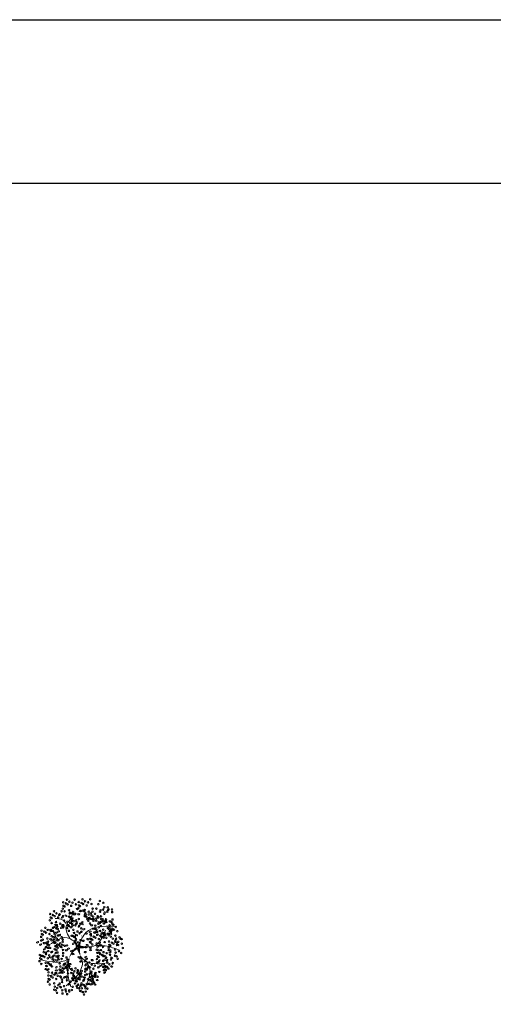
# Model space of a CAD drawing. Header units: millimetres. Extents: x 62 to 2583, y 6 to 513.
# Tile 15 of 20: x 2266 to 2289, y 465 to 513. Entities that reach past the tile are written whole.
import ezdxf

# ---------------------------------------------------------------- set-up
doc = ezdxf.new("R2010")
doc.units = ezdxf.units.MM
doc.layers.add('01 - Vegetación', color=3, linetype='Continuous', lineweight=0)
doc.layers.add('Cotas', color=3, linetype='Continuous')

# ---------------------------------------------------------------- blocks, each defined once
blk = doc.blocks.new('17')
at = {"layer": '01 - Vegetación'}
for points in [[(4495.84, 1680.23, 1.33, 0.0221, 0.199177), (4489.97, 1684.48, 0.0221, 0.0221, 1.224983)], [(4496.02, 1680.23, 1.33, 0.0221, 0.286986), (4500.47, 1683.82, 0.0221, 0.0221, -1.494927)], [(4496.02, 1679.76, 1.77, 0.0221, 0), (4491.39, 1678.53, 0.0221, 0.0221, 0)], [(4496.02, 1679.66, 1.77, 0.0221, 0), (4500.28, 1678.15, 0.0221, 0.0221, 0)], [(4496.4, 1679.85, 1.77, 0.0221, 0.074947), (4496.4, 1672.95, 0.0221, 0.0221, 0.762797)], [(4497.07, 1679.43, 0.133, 0.0221, 0.381476), (4512.91, 1682.47, 0.0221, 0.0221, -1.841687)]]:
    blk.add_lwpolyline(points, format="xyseb", dxfattribs=at)
for points in [[(4487.73, 1684.98), (4483.44, 1688.25), (4481.42, 1694.81)], [(4490, 1684.47), (4488.83, 1687.51), (4489.5, 1699.09)], [(4497.83, 1680.19), (4501.11, 1685.48), (4497.33, 1694.81)], [(4508.5, 1685.98), (4510.45, 1688), (4511.21, 1691.78)], [(4490, 1684.47), (4482.94, 1685.23), (4475.36, 1683.47)], [(4491.39, 1678.53), (4489.02, 1677.58), (4485.46, 1677.92), (4475.87, 1685.99)], [(4500.47, 1683.82), (4506.92, 1685.99), (4511.46, 1683.47), (4515.25, 1682.46)], [(4497.07, 1679.43), (4503.89, 1675.65), (4507.17, 1660.78)], [(4488.74, 1675.4), (4484.7, 1673.64), (4475.11, 1676.16)], [(4491.39, 1678.53), (4489, 1675.9), (4487.73, 1665.57)], [(4496.57, 1678.43), (4497.07, 1670.86), (4505.15, 1665.32)], [(4497.07, 1670.11), (4496.82, 1665.57), (4494.55, 1658.01)]]:
    blk.add_spline(points, degree=3, dxfattribs=at)
blk = doc.blocks.new('16')
at = {"layer": '01 - Vegetación'}
h = blk.add_hatch(color=40, dxfattribs=at)
h.set_gradient(color1=(255, 191, 0), color2=(223, 255, 127), rotation=180, centered=1, tint=1, name='INVSPHERICAL')
edge = h.paths.add_edge_path()
edge.add_ellipse((4538.847, 1678.642), major_axis=(-0.0033, 0.0777), ratio=0.578492, start_angle=0, end_angle=360, ccw=False)
edge = h.paths.add_edge_path()
edge.add_ellipse((4538.961, 1678.487), major_axis=(-0.0349, 0.0695), ratio=0.578492, start_angle=0, end_angle=360, ccw=False)
edge = h.paths.add_edge_path()
edge.add_ellipse((4538.69, 1678.926), major_axis=(-0.0594, 0.0503), ratio=0.578492, start_angle=0, end_angle=360, ccw=False)
edge = h.paths.add_edge_path()
edge.add_ellipse((4538.676, 1678.266), major_axis=(-0.0033, 0.0777), ratio=0.578492, start_angle=0, end_angle=360, ccw=False)
edge = h.paths.add_edge_path()
edge.add_ellipse((4541.23, 1679.281), major_axis=(0.0274, 0.0728), ratio=0.578492, start_angle=0, end_angle=360, ccw=False)
edge = h.paths.add_edge_path()
edge.add_ellipse((4540.829, 1679.36), major_axis=(-0.0349, 0.0695), ratio=0.578492, start_angle=0, end_angle=360, ccw=False)
edge = h.paths.add_edge_path()
edge.add_ellipse((4541.174, 1679.607), major_axis=(-0.0349, 0.0695), ratio=0.578492, start_angle=0, end_angle=360, ccw=False)
edge = h.paths.add_edge_path()
edge.add_ellipse((4541.072, 1679.421), major_axis=(0.0274, 0.0728), ratio=0.578492, start_angle=0, end_angle=360, ccw=False)
edge = h.paths.add_edge_path()
edge.add_ellipse((4540.113, 1679.632), major_axis=(-0.0349, 0.0695), ratio=0.578492, start_angle=0, end_angle=360, ccw=False)
edge = h.paths.add_edge_path()
edge.add_ellipse((4540.279, 1679.843), major_axis=(-0.0349, 0.0695), ratio=0.578492, start_angle=0, end_angle=360, ccw=False)
edge = h.paths.add_edge_path()
edge.add_ellipse((4540.165, 1679.999), major_axis=(-0.0033, 0.0777), ratio=0.578492, start_angle=0, end_angle=360, ccw=False)
edge = h.paths.add_edge_path()
edge.add_ellipse((4540.499, 1679.956), major_axis=(-0.0033, 0.0777), ratio=0.578492, start_angle=0, end_angle=360, ccw=False)
edge = h.paths.add_edge_path()
edge.add_ellipse((4540.629, 1679.513), major_axis=(-0.0594, 0.0503), ratio=0.578492, start_angle=0, end_angle=360, ccw=False)
edge = h.paths.add_edge_path()
edge.add_ellipse((4540.551, 1680.278), major_axis=(0.0274, 0.0728), ratio=0.578492, start_angle=0, end_angle=360, ccw=False)
edge = h.paths.add_edge_path()
edge.add_ellipse((4539.201, 1679.744), major_axis=(-0.0033, 0.0777), ratio=0.578492, start_angle=0, end_angle=360, ccw=False)
edge = h.paths.add_edge_path()
edge.add_ellipse((4539.14, 1679.893), major_axis=(0.0274, 0.0728), ratio=0.578492, start_angle=0, end_angle=360, ccw=False)
edge = h.paths.add_edge_path()
edge.add_ellipse((4539.208, 1680.126), major_axis=(-0.0033, 0.0777), ratio=0.578492, start_angle=0, end_angle=360, ccw=False)
edge = h.paths.add_edge_path()
edge.add_ellipse((4538.979, 1680.681), major_axis=(-0.0594, 0.0503), ratio=0.578492, start_angle=0, end_angle=360, ccw=False)
edge = h.paths.add_edge_path()
edge.add_ellipse((4538.577, 1680.728), major_axis=(-0.0033, 0.0777), ratio=0.578492, start_angle=0, end_angle=360, ccw=False)
edge = h.paths.add_edge_path()
edge.add_ellipse((4538.926, 1680.033), major_axis=(0.0274, 0.0728), ratio=0.578492, start_angle=0, end_angle=360, ccw=False)
edge = h.paths.add_edge_path()
edge.add_ellipse((4538.95, 1679.842), major_axis=(0.0274, 0.0728), ratio=0.578492, start_angle=0, end_angle=360, ccw=False)
edge = h.paths.add_edge_path()
edge.add_ellipse((4538.621, 1680.191), major_axis=(-0.0349, 0.0695), ratio=0.578492, start_angle=0, end_angle=360, ccw=False)
edge = h.paths.add_edge_path()
edge.add_ellipse((4538.328, 1680.411), major_axis=(0.0274, 0.0728), ratio=0.578492, start_angle=0, end_angle=360, ccw=False)
edge = h.paths.add_edge_path()
edge.add_ellipse((4538.283, 1680.138), major_axis=(-0.0594, 0.0503), ratio=0.578492, start_angle=0, end_angle=360, ccw=False)
edge = h.paths.add_edge_path()
edge.add_ellipse((4538.32, 1679.993), major_axis=(-0.0594, 0.0503), ratio=0.578492, start_angle=0, end_angle=360, ccw=False)
edge = h.paths.add_edge_path()
edge.add_ellipse((4538.755, 1680.687), major_axis=(-0.0033, 0.0777), ratio=0.578492, start_angle=0, end_angle=360, ccw=False)
edge = h.paths.add_edge_path()
edge.add_ellipse((4538.834, 1681.261), major_axis=(-0.0349, 0.0695), ratio=0.578492, start_angle=0, end_angle=360, ccw=False)
edge = h.paths.add_edge_path()
edge.add_ellipse((4539.054, 1681.374), major_axis=(-0.0033, 0.0777), ratio=0.578492, start_angle=0, end_angle=360, ccw=False)
edge = h.paths.add_edge_path()
edge.add_ellipse((4539.147, 1681.076), major_axis=(-0.0594, 0.0503), ratio=0.578492, start_angle=0, end_angle=360, ccw=False)
edge = h.paths.add_edge_path()
edge.add_ellipse((4539.52, 1680.541), major_axis=(-0.0033, 0.0777), ratio=0.578492, start_angle=0, end_angle=360, ccw=False)
edge = h.paths.add_edge_path()
edge.add_ellipse((4539.459, 1680.689), major_axis=(0.0274, 0.0728), ratio=0.578492, start_angle=0, end_angle=360, ccw=False)
edge = h.paths.add_edge_path()
edge.add_ellipse((4539.527, 1680.923), major_axis=(-0.0033, 0.0777), ratio=0.578492, start_angle=0, end_angle=360, ccw=False)
edge = h.paths.add_edge_path()
edge.add_ellipse((4539.265, 1681.244), major_axis=(0.0274, 0.0728), ratio=0.578492, start_angle=0, end_angle=360, ccw=False)
edge = h.paths.add_edge_path()
edge.add_ellipse((4539.188, 1677.478), major_axis=(-0.0594, 0.0503), ratio=0.578492, start_angle=0, end_angle=360, ccw=False)
edge = h.paths.add_edge_path()
edge.add_ellipse((4539.473, 1678.19), major_axis=(0.0274, 0.0728), ratio=0.578492, start_angle=0, end_angle=360, ccw=False)
edge = h.paths.add_edge_path()
edge.add_ellipse((4540.696, 1678.325), major_axis=(0.0274, 0.0728), ratio=0.578492, start_angle=0, end_angle=360, ccw=False)
edge = h.paths.add_edge_path()
edge.add_ellipse((4540.33, 1678.305), major_axis=(-0.0033, 0.0777), ratio=0.578492, start_angle=0, end_angle=360, ccw=False)
edge = h.paths.add_edge_path()
edge.add_ellipse((4540.174, 1678.307), major_axis=(-0.0033, 0.0777), ratio=0.578492, start_angle=0, end_angle=360, ccw=False)
edge = h.paths.add_edge_path()
edge.add_ellipse((4540.488, 1677.717), major_axis=(-0.0594, 0.0503), ratio=0.578492, start_angle=0, end_angle=360, ccw=False)
edge = h.paths.add_edge_path()
edge.add_ellipse((4540.676, 1677.675), major_axis=(-0.0594, 0.0503), ratio=0.578492, start_angle=0, end_angle=360, ccw=False)
edge = h.paths.add_edge_path()
edge.add_ellipse((4539.469, 1677.341), major_axis=(-0.0033, 0.0777), ratio=0.578492, start_angle=0, end_angle=360, ccw=False)
edge = h.paths.add_edge_path()
edge.add_ellipse((4539.773, 1677.406), major_axis=(-0.0594, 0.0503), ratio=0.578492, start_angle=0, end_angle=360, ccw=False)
edge = h.paths.add_edge_path()
edge.add_ellipse((4539.631, 1677.23), major_axis=(-0.0349, 0.0695), ratio=0.578492, start_angle=0, end_angle=360, ccw=False)
edge = h.paths.add_edge_path()
edge.add_ellipse((4539.445, 1677.695), major_axis=(-0.0594, 0.0503), ratio=0.578492, start_angle=0, end_angle=360, ccw=False)
edge = h.paths.add_edge_path()
edge.add_ellipse((4542.676, 1679.136), major_axis=(-0.0033, 0.0777), ratio=0.578492, start_angle=0, end_angle=360, ccw=False)
edge = h.paths.add_edge_path()
edge.add_ellipse((4542.661, 1679.428), major_axis=(-0.0033, 0.0777), ratio=0.578492, start_angle=0, end_angle=360, ccw=False)
edge = h.paths.add_edge_path()
edge.add_ellipse((4542.742, 1679.554), major_axis=(-0.0033, 0.0777), ratio=0.578492, start_angle=0, end_angle=360, ccw=False)
edge = h.paths.add_edge_path()
edge.add_ellipse((4542.776, 1679.728), major_axis=(-0.0349, 0.0695), ratio=0.578492, start_angle=0, end_angle=360, ccw=False)
edge = h.paths.add_edge_path()
edge.add_ellipse((4542.477, 1679.745), major_axis=(0.0274, 0.0728), ratio=0.578492, start_angle=0, end_angle=360, ccw=False)
edge = h.paths.add_edge_path()
edge.add_ellipse((4542.578, 1680.02), major_axis=(0.0274, 0.0728), ratio=0.578492, start_angle=0, end_angle=360, ccw=False)
edge = h.paths.add_edge_path()
edge.add_ellipse((4542.466, 1680.268), major_axis=(-0.0349, 0.0695), ratio=0.578492, start_angle=0, end_angle=360, ccw=False)
edge = h.paths.add_edge_path()
edge.add_ellipse((4542.632, 1680.479), major_axis=(-0.0349, 0.0695), ratio=0.578492, start_angle=0, end_angle=360, ccw=False)
edge = h.paths.add_edge_path()
edge.add_ellipse((4542.359, 1679.577), major_axis=(-0.0594, 0.0503), ratio=0.578492, start_angle=0, end_angle=360, ccw=False)
edge = h.paths.add_edge_path()
edge.add_ellipse((4542.171, 1679.619), major_axis=(-0.0594, 0.0503), ratio=0.578492, start_angle=0, end_angle=360, ccw=False)
edge = h.paths.add_edge_path()
edge.add_ellipse((4542.246, 1679.328), major_axis=(-0.0594, 0.0503), ratio=0.578492, start_angle=0, end_angle=360, ccw=False)
edge = h.paths.add_edge_path()
edge.add_ellipse((4542.369, 1678.498), major_axis=(0.0274, 0.0728), ratio=0.578492, start_angle=0, end_angle=360, ccw=False)
edge = h.paths.add_edge_path()
edge.add_ellipse((4542.902, 1678.749), major_axis=(-0.0349, 0.0695), ratio=0.578492, start_angle=0, end_angle=360, ccw=False)
edge = h.paths.add_edge_path()
edge.add_ellipse((4542.925, 1678.897), major_axis=(-0.0349, 0.0695), ratio=0.578492, start_angle=0, end_angle=360, ccw=False)
edge = h.paths.add_edge_path()
edge.add_ellipse((4542.628, 1678.671), major_axis=(-0.0033, 0.0777), ratio=0.578492, start_angle=0, end_angle=360, ccw=False)
edge = h.paths.add_edge_path()
edge.add_ellipse((4542.11, 1678.896), major_axis=(-0.0349, 0.0695), ratio=0.578492, start_angle=0, end_angle=360, ccw=False)
edge = h.paths.add_edge_path()
edge.add_ellipse((4542.34, 1678.18), major_axis=(-0.0349, 0.0695), ratio=0.578492, start_angle=0, end_angle=360, ccw=False)
edge = h.paths.add_edge_path()
edge.add_ellipse((4538.137, 1679.191), major_axis=(-0.0349, 0.0695), ratio=0.578492, start_angle=0, end_angle=360, ccw=False)
edge = h.paths.add_edge_path()
edge.add_ellipse((4538.099, 1678.758), major_axis=(-0.0594, 0.0503), ratio=0.578492, start_angle=0, end_angle=360, ccw=False)
edge = h.paths.add_edge_path()
edge.add_ellipse((4537.796, 1678.552), major_axis=(0.0274, 0.0728), ratio=0.578492, start_angle=0, end_angle=360, ccw=False)
edge = h.paths.add_edge_path()
edge.add_ellipse((4537.776, 1678.277), major_axis=(-0.0033, 0.0777), ratio=0.578492, start_angle=0, end_angle=360, ccw=False)
edge = h.paths.add_edge_path()
edge.add_ellipse((4539.181, 1678.6), major_axis=(-0.0033, 0.0777), ratio=0.578492, start_angle=0, end_angle=360, ccw=False)
edge = h.paths.add_edge_path()
edge.add_ellipse((4538.502, 1678.968), major_axis=(-0.0594, 0.0503), ratio=0.578492, start_angle=0, end_angle=360, ccw=False)
edge = h.paths.add_edge_path()
edge.add_ellipse((4538.615, 1679.216), major_axis=(-0.0594, 0.0503), ratio=0.578492, start_angle=0, end_angle=360, ccw=False)
edge = h.paths.add_edge_path()
edge.add_ellipse((4538.188, 1679.557), major_axis=(-0.0033, 0.0777), ratio=0.578492, start_angle=0, end_angle=360, ccw=False)
edge = h.paths.add_edge_path()
edge.add_ellipse((4538.203, 1679.265), major_axis=(-0.0033, 0.0777), ratio=0.578492, start_angle=0, end_angle=360, ccw=False)
edge = h.paths.add_edge_path()
edge.add_ellipse((4538.285, 1679.391), major_axis=(-0.0033, 0.0777), ratio=0.578492, start_angle=0, end_angle=360, ccw=False)
edge = h.paths.add_edge_path()
edge.add_ellipse((4538.856, 1679.647), major_axis=(-0.0349, 0.0695), ratio=0.578492, start_angle=0, end_angle=360, ccw=False)
edge = h.paths.add_edge_path()
edge.add_ellipse((4538.272, 1678.751), major_axis=(0.0274, 0.0728), ratio=0.578492, start_angle=0, end_angle=360, ccw=False)
edge = h.paths.add_edge_path()
edge.add_ellipse((4540.863, 1678.985), major_axis=(0.0274, 0.0728), ratio=0.578492, start_angle=0, end_angle=360, ccw=False)
edge = h.paths.add_edge_path()
edge.add_ellipse((4540.823, 1678.811), major_axis=(-0.0349, 0.0695), ratio=0.578492, start_angle=0, end_angle=360, ccw=False)
edge = h.paths.add_edge_path()
edge.add_ellipse((4541.446, 1678.949), major_axis=(-0.0349, 0.0695), ratio=0.578492, start_angle=0, end_angle=360, ccw=False)
edge = h.paths.add_edge_path()
edge.add_ellipse((4540.434, 1680.393), major_axis=(-0.0033, 0.0777), ratio=0.578492, start_angle=0, end_angle=360, ccw=False)
edge = h.paths.add_edge_path()
edge.add_ellipse((4540.419, 1680.685), major_axis=(-0.0033, 0.0777), ratio=0.578492, start_angle=0, end_angle=360, ccw=False)
edge = h.paths.add_edge_path()
edge.add_ellipse((4539.773, 1680.547), major_axis=(-0.0349, 0.0695), ratio=0.578492, start_angle=0, end_angle=360, ccw=False)
edge = h.paths.add_edge_path()
edge.add_ellipse((4539.782, 1680.87), major_axis=(-0.0349, 0.0695), ratio=0.578492, start_angle=0, end_angle=360, ccw=False)
edge = h.paths.add_edge_path()
edge.add_ellipse((4539.668, 1681.126), major_axis=(0.0274, 0.0728), ratio=0.578492, start_angle=0, end_angle=360, ccw=False)
edge = h.paths.add_edge_path()
edge.add_ellipse((4540.336, 1681.276), major_axis=(0.0274, 0.0728), ratio=0.578492, start_angle=0, end_angle=360, ccw=False)
edge = h.paths.add_edge_path()
edge.add_ellipse((4540.381, 1681.413), major_axis=(-0.0349, 0.0695), ratio=0.578492, start_angle=0, end_angle=360, ccw=False)
edge = h.paths.add_edge_path()
edge.add_ellipse((4540.225, 1681.525), major_axis=(-0.0349, 0.0695), ratio=0.578492, start_angle=0, end_angle=360, ccw=False)
edge = h.paths.add_edge_path()
edge.add_ellipse((4540.009, 1681.424), major_axis=(-0.0033, 0.0777), ratio=0.578492, start_angle=0, end_angle=360, ccw=False)
edge = h.paths.add_edge_path()
edge.add_ellipse((4540.106, 1681.258), major_axis=(-0.0033, 0.0777), ratio=0.578492, start_angle=0, end_angle=360, ccw=False)
edge = h.paths.add_edge_path()
edge.add_ellipse((4540.036, 1680.989), major_axis=(-0.0594, 0.0503), ratio=0.578492, start_angle=0, end_angle=360, ccw=False)
edge = h.paths.add_edge_path()
edge.add_ellipse((4539.967, 1680.73), major_axis=(-0.0594, 0.0503), ratio=0.578492, start_angle=0, end_angle=360, ccw=False)
edge = h.paths.add_edge_path()
edge.add_ellipse((4541.92, 1680.217), major_axis=(-0.0033, 0.0777), ratio=0.578492, start_angle=0, end_angle=360, ccw=False)
edge = h.paths.add_edge_path()
edge.add_ellipse((4541.222, 1680.466), major_axis=(-0.0349, 0.0695), ratio=0.578492, start_angle=0, end_angle=360, ccw=False)
edge = h.paths.add_edge_path()
edge.add_ellipse((4541.387, 1680.676), major_axis=(-0.0349, 0.0695), ratio=0.578492, start_angle=0, end_angle=360, ccw=False)
edge = h.paths.add_edge_path()
edge.add_ellipse((4541.251, 1680.784), major_axis=(0.0274, 0.0728), ratio=0.578492, start_angle=0, end_angle=360, ccw=False)
edge = h.paths.add_edge_path()
edge.add_ellipse((4541.818, 1680.659), major_axis=(0.0274, 0.0728), ratio=0.578492, start_angle=0, end_angle=360, ccw=False)
edge = h.paths.add_edge_path()
edge.add_ellipse((4541.942, 1680.743), major_axis=(0.0274, 0.0728), ratio=0.578492, start_angle=0, end_angle=360, ccw=False)
edge = h.paths.add_edge_path()
edge.add_ellipse((4541.762, 1680.886), major_axis=(-0.0349, 0.0695), ratio=0.578492, start_angle=0, end_angle=360, ccw=False)
edge = h.paths.add_edge_path()
edge.add_ellipse((4541.592, 1681.082), major_axis=(-0.0033, 0.0777), ratio=0.578492, start_angle=0, end_angle=360, ccw=False)
edge = h.paths.add_edge_path()
edge.add_ellipse((4541.511, 1680.956), major_axis=(-0.0033, 0.0777), ratio=0.578492, start_angle=0, end_angle=360, ccw=False)
edge = h.paths.add_edge_path()
edge.add_ellipse((4541.775, 1680.201), major_axis=(-0.0594, 0.0503), ratio=0.578492, start_angle=0, end_angle=360, ccw=False)
edge = h.paths.add_edge_path()
edge.add_ellipse((4541.737, 1680.346), major_axis=(-0.0594, 0.0503), ratio=0.578492, start_angle=0, end_angle=360, ccw=False)
edge = h.paths.add_edge_path()
edge.add_ellipse((4541.843, 1679.118), major_axis=(-0.0594, 0.0503), ratio=0.578492, start_angle=0, end_angle=360, ccw=False)
edge = h.paths.add_edge_path()
edge.add_ellipse((4541.881, 1679.551), major_axis=(-0.0349, 0.0695), ratio=0.578492, start_angle=0, end_angle=360, ccw=False)
edge = h.paths.add_edge_path()
edge.add_ellipse((4542.015, 1679.29), major_axis=(-0.0349, 0.0695), ratio=0.578492, start_angle=0, end_angle=360, ccw=False)
edge = h.paths.add_edge_path()
edge.add_ellipse((4541.91, 1679.869), major_axis=(0.0274, 0.0728), ratio=0.578492, start_angle=0, end_angle=360, ccw=False)
edge = h.paths.add_edge_path()
edge.add_ellipse((4541.769, 1679.666), major_axis=(-0.0033, 0.0777), ratio=0.578492, start_angle=0, end_angle=360, ccw=False)
edge = h.paths.add_edge_path()
edge.add_ellipse((4539.676, 1679.115), major_axis=(-0.0033, 0.0777), ratio=0.578492, start_angle=0, end_angle=360, ccw=False)
edge = h.paths.add_edge_path()
edge.add_ellipse((4539.594, 1678.989), major_axis=(-0.0033, 0.0777), ratio=0.578492, start_angle=0, end_angle=360, ccw=False)
edge = h.paths.add_edge_path()
edge.add_ellipse((4539.898, 1679.531), major_axis=(-0.0033, 0.0777), ratio=0.578492, start_angle=0, end_angle=360, ccw=False)
edge = h.paths.add_edge_path()
edge.add_ellipse((4539.697, 1678.641), major_axis=(-0.0349, 0.0695), ratio=0.578492, start_angle=0, end_angle=360, ccw=False)
edge = h.paths.add_edge_path()
edge.add_ellipse((4539.398, 1678.691), major_axis=(-0.0349, 0.0695), ratio=0.578492, start_angle=0, end_angle=360, ccw=False)
edge = h.paths.add_edge_path()
edge.add_ellipse((4539.555, 1678.579), major_axis=(-0.0349, 0.0695), ratio=0.578492, start_angle=0, end_angle=360, ccw=False)
edge = h.paths.add_edge_path()
edge.add_ellipse((4540.714, 1679.167), major_axis=(0.0274, 0.0728), ratio=0.578492, start_angle=0, end_angle=360, ccw=False)
edge = h.paths.add_edge_path()
edge.add_ellipse((4540.549, 1681.79), major_axis=(-0.0349, 0.0695), ratio=0.578492, start_angle=0, end_angle=360, ccw=False)
edge = h.paths.add_edge_path()
edge.add_ellipse((4540.715, 1682.001), major_axis=(-0.0349, 0.0695), ratio=0.578492, start_angle=0, end_angle=360, ccw=False)
edge = h.paths.add_edge_path()
edge.add_ellipse((4540.848, 1681.741), major_axis=(-0.0349, 0.0695), ratio=0.578492, start_angle=0, end_angle=360, ccw=False)
edge = h.paths.add_edge_path()
edge.add_ellipse((4540.661, 1681.542), major_axis=(0.0274, 0.0728), ratio=0.578492, start_angle=0, end_angle=360, ccw=False)
edge = h.paths.add_edge_path()
edge.add_ellipse((4540.684, 1681.351), major_axis=(0.0274, 0.0728), ratio=0.578492, start_angle=0, end_angle=360, ccw=False)
edge = h.paths.add_edge_path()
edge.add_ellipse((4540.56, 1681.267), major_axis=(0.0274, 0.0728), ratio=0.578492, start_angle=0, end_angle=360, ccw=False)
edge = h.paths.add_edge_path()
edge.add_ellipse((4540.528, 1678.539), major_axis=(0.0274, 0.0728), ratio=0.578492, start_angle=0, end_angle=360, ccw=False)
edge = h.paths.add_edge_path()
edge.add_ellipse((4540.38, 1678.647), major_axis=(0.0274, 0.0728), ratio=0.578492, start_angle=0, end_angle=360, ccw=False)
edge = h.paths.add_edge_path()
edge.add_ellipse((4540.034, 1678.678), major_axis=(-0.0349, 0.0695), ratio=0.578492, start_angle=0, end_angle=360, ccw=False)
edge = h.paths.add_edge_path()
edge.add_ellipse((4540.944, 1678.493), major_axis=(0.0274, 0.0728), ratio=0.578492, start_angle=0, end_angle=360, ccw=False)
edge = h.paths.add_edge_path()
edge.add_ellipse((4541.625, 1678.77), major_axis=(-0.0349, 0.0695), ratio=0.578492, start_angle=0, end_angle=360, ccw=False)
edge = h.paths.add_edge_path()
edge.add_ellipse((4541.994, 1678.887), major_axis=(0.0274, 0.0728), ratio=0.578492, start_angle=0, end_angle=360, ccw=False)
edge = h.paths.add_edge_path()
edge.add_ellipse((4541.336, 1678.598), major_axis=(0.0274, 0.0728), ratio=0.578492, start_angle=0, end_angle=360, ccw=False)
edge = h.paths.add_edge_path()
edge.add_ellipse((4539.381, 1678.993), major_axis=(-0.0349, 0.0695), ratio=0.578492, start_angle=0, end_angle=360, ccw=False)
edge = h.paths.add_edge_path()
edge.add_ellipse((4540.938, 1681.079), major_axis=(-0.0033, 0.0777), ratio=0.578492, start_angle=0, end_angle=360, ccw=False)
edge = h.paths.add_edge_path()
edge.add_ellipse((4540.699, 1680.759), major_axis=(-0.0594, 0.0503), ratio=0.578492, start_angle=0, end_angle=360, ccw=False)
edge = h.paths.add_edge_path()
edge.add_ellipse((4540.908, 1680.857), major_axis=(-0.0349, 0.0695), ratio=0.578492, start_angle=0, end_angle=360, ccw=False)
edge = h.paths.add_edge_path()
edge.add_ellipse((4540.863, 1680.561), major_axis=(-0.0349, 0.0695), ratio=0.578492, start_angle=0, end_angle=360, ccw=False)
edge = h.paths.add_edge_path()
edge.add_ellipse((4540.564, 1680.61), major_axis=(-0.0349, 0.0695), ratio=0.578492, start_angle=0, end_angle=360, ccw=False)
edge = h.paths.add_edge_path()
edge.add_ellipse((4539.771, 1681.729), major_axis=(-0.0349, 0.0695), ratio=0.578492, start_angle=0, end_angle=360, ccw=False)
edge = h.paths.add_edge_path()
edge.add_ellipse((4540.968, 1678.302), major_axis=(0.0274, 0.0728), ratio=0.578492, start_angle=0, end_angle=360, ccw=False)
edge = h.paths.add_edge_path()
edge.add_ellipse((4541.908, 1678.227), major_axis=(-0.0033, 0.0777), ratio=0.578492, start_angle=0, end_angle=360, ccw=False)
edge = h.paths.add_edge_path()
edge.add_ellipse((4541.283, 1678.297), major_axis=(-0.0349, 0.0695), ratio=0.578492, start_angle=0, end_angle=360, ccw=False)
edge = h.paths.add_edge_path()
edge.add_ellipse((4541.463, 1678.333), major_axis=(-0.0349, 0.0695), ratio=0.578492, start_angle=0, end_angle=360, ccw=False)
edge = h.paths.add_edge_path()
edge.add_ellipse((4538.021, 1678.159), major_axis=(0.0274, 0.0728), ratio=0.578492, start_angle=0, end_angle=360, ccw=False)
edge = h.paths.add_edge_path()
edge.add_ellipse((4537.772, 1677.992), major_axis=(0.0274, 0.0728), ratio=0.578492, start_angle=0, end_angle=360, ccw=False)
edge = h.paths.add_edge_path()
edge.add_ellipse((4538.082, 1677.841), major_axis=(-0.0033, 0.0777), ratio=0.578492, start_angle=0, end_angle=360, ccw=False)
edge = h.paths.add_edge_path()
edge.add_ellipse((4538.572, 1677.966), major_axis=(-0.0349, 0.0695), ratio=0.578492, start_angle=0, end_angle=360, ccw=False)
edge = h.paths.add_edge_path()
edge.add_ellipse((4538.311, 1677.99), major_axis=(0.0274, 0.0728), ratio=0.578492, start_angle=0, end_angle=360, ccw=False)
edge = h.paths.add_edge_path()
edge.add_ellipse((4538.394, 1678.174), major_axis=(0.0274, 0.0728), ratio=0.578492, start_angle=0, end_angle=360, ccw=False)
edge = h.paths.add_edge_path()
edge.add_ellipse((4538.776, 1677.355), major_axis=(-0.0349, 0.0695), ratio=0.578492, start_angle=0, end_angle=360, ccw=False)
edge = h.paths.add_edge_path()
edge.add_ellipse((4538.597, 1677.319), major_axis=(-0.0349, 0.0695), ratio=0.578492, start_angle=0, end_angle=360, ccw=False)
edge = h.paths.add_edge_path()
edge.add_ellipse((4539.063, 1677.621), major_axis=(-0.0349, 0.0695), ratio=0.578492, start_angle=0, end_angle=360, ccw=False)
edge = h.paths.add_edge_path()
edge.add_ellipse((4539.033, 1676.828), major_axis=(0.0274, 0.0728), ratio=0.578492, start_angle=0, end_angle=360, ccw=False)
edge = h.paths.add_edge_path()
edge.add_ellipse((4539.009, 1677.162), major_axis=(0.0274, 0.0728), ratio=0.578492, start_angle=0, end_angle=360, ccw=False)
edge = h.paths.add_edge_path()
edge.add_ellipse((4538.885, 1677.078), major_axis=(0.0274, 0.0728), ratio=0.578492, start_angle=0, end_angle=360, ccw=False)
edge = h.paths.add_edge_path()
edge.add_ellipse((4539.054, 1677.298), major_axis=(-0.0349, 0.0695), ratio=0.578492, start_angle=0, end_angle=360, ccw=False)
edge = h.paths.add_edge_path()
edge.add_ellipse((4542.221, 1677.913), major_axis=(-0.0033, 0.0777), ratio=0.578492, start_angle=0, end_angle=360, ccw=False)
edge = h.paths.add_edge_path()
edge.add_ellipse((4542.451, 1677.771), major_axis=(-0.0349, 0.0695), ratio=0.578492, start_angle=0, end_angle=360, ccw=False)
edge = h.paths.add_edge_path()
edge.add_ellipse((4541.18, 1677.355), major_axis=(-0.0349, 0.0695), ratio=0.578492, start_angle=0, end_angle=360, ccw=False)
edge = h.paths.add_edge_path()
edge.add_ellipse((4541.671, 1678.102), major_axis=(-0.0033, 0.0777), ratio=0.578492, start_angle=0, end_angle=360, ccw=False)
edge = h.paths.add_edge_path()
edge.add_ellipse((4541.411, 1678.017), major_axis=(-0.0033, 0.0777), ratio=0.578492, start_angle=0, end_angle=360, ccw=False)
edge = h.paths.add_edge_path()
edge.add_ellipse((4542.075, 1677.637), major_axis=(-0.0594, 0.0503), ratio=0.578492, start_angle=0, end_angle=360, ccw=False)
edge = h.paths.add_edge_path()
edge.add_ellipse((4541.252, 1677.826), major_axis=(-0.0349, 0.0695), ratio=0.578492, start_angle=0, end_angle=360, ccw=False)
edge = h.paths.add_edge_path()
edge.add_ellipse((4541.596, 1676.853), major_axis=(-0.0033, 0.0777), ratio=0.578492, start_angle=0, end_angle=360, ccw=False)
edge = h.paths.add_edge_path()
edge.add_ellipse((4541.655, 1677.018), major_axis=(-0.0033, 0.0777), ratio=0.578492, start_angle=0, end_angle=360, ccw=False)
edge = h.paths.add_edge_path()
edge.add_ellipse((4542.033, 1677.371), major_axis=(-0.0349, 0.0695), ratio=0.578492, start_angle=0, end_angle=360, ccw=False)
edge = h.paths.add_edge_path()
edge.add_ellipse((4542.19, 1677.259), major_axis=(-0.0349, 0.0695), ratio=0.578492, start_angle=0, end_angle=360, ccw=False)
edge = h.paths.add_edge_path()
edge.add_ellipse((4542.168, 1676.931), major_axis=(0.0274, 0.0728), ratio=0.578492, start_angle=0, end_angle=360, ccw=False)
edge = h.paths.add_edge_path()
edge.add_ellipse((4542.176, 1677.433), major_axis=(-0.0349, 0.0695), ratio=0.578492, start_angle=0, end_angle=360, ccw=False)
edge = h.paths.add_edge_path()
edge.add_ellipse((4541.313, 1677.094), major_axis=(-0.0349, 0.0695), ratio=0.578492, start_angle=0, end_angle=360, ccw=False)
edge = h.paths.add_edge_path()
edge.add_ellipse((4541.359, 1677.391), major_axis=(-0.0349, 0.0695), ratio=0.578492, start_angle=0, end_angle=360, ccw=False)
edge = h.paths.add_edge_path()
edge.add_ellipse((4540.019, 1676.943), major_axis=(-0.0349, 0.0695), ratio=0.578492, start_angle=0, end_angle=360, ccw=False)
edge = h.paths.add_edge_path()
edge.add_ellipse((4539.641, 1676.826), major_axis=(0.0274, 0.0728), ratio=0.578492, start_angle=0, end_angle=360, ccw=False)
edge = h.paths.add_edge_path()
edge.add_ellipse((4539.262, 1676.754), major_axis=(-0.0594, 0.0503), ratio=0.578492, start_angle=0, end_angle=360, ccw=False)
edge = h.paths.add_edge_path()
edge.add_ellipse((4539.45, 1677.146), major_axis=(-0.0594, 0.0503), ratio=0.578492, start_angle=0, end_angle=360, ccw=False)
at = {"layer": '01 - Vegetación', "extrusion": (0, 0, -1)}
for centre, major_axis in [((4540.549, 1681.79), (-0.0349, 0.0695)), ((4540.715, 1682.001), (-0.0349, 0.0695)), ((4538.834, 1681.261), (-0.0349, 0.0695)), ((4539.054, 1681.374), (-0.0033, 0.0777)), ((4539.771, 1681.729), (-0.0349, 0.0695)), ((4540.009, 1681.424), (-0.0033, 0.0777)), ((4540.106, 1681.258), (-0.0033, 0.0777)), ((4540.225, 1681.525), (-0.0349, 0.0695)), ((4540.381, 1681.413), (-0.0349, 0.0695)), ((4540.848, 1681.741), (-0.0349, 0.0695)), ((4538.577, 1680.728), (-0.0033, 0.0777)), ((4538.755, 1680.687), (-0.0033, 0.0777)), ((4539.52, 1680.541), (-0.0033, 0.0777)), ((4539.527, 1680.923), (-0.0033, 0.0777)), ((4539.773, 1680.547), (-0.0349, 0.0695)), ((4539.782, 1680.87), (-0.0349, 0.0695)), ((4540.419, 1680.685), (-0.0033, 0.0777)), ((4540.564, 1680.61), (-0.0349, 0.0695)), ((4540.863, 1680.561), (-0.0349, 0.0695)), ((4540.908, 1680.857), (-0.0349, 0.0695)), ((4540.938, 1681.079), (-0.0033, 0.0777)), ((4541.222, 1680.466), (-0.0349, 0.0695)), ((4541.387, 1680.676), (-0.0349, 0.0695)), ((4541.511, 1680.956), (-0.0033, 0.0777)), ((4541.592, 1681.082), (-0.0033, 0.0777)), ((4541.762, 1680.886), (-0.0349, 0.0695)), ((4542.632, 1680.479), (-0.0349, 0.0695)), ((4538.621, 1680.191), (-0.0349, 0.0695)), ((4539.201, 1679.744), (-0.0033, 0.0777)), ((4539.208, 1680.126), (-0.0033, 0.0777)), ((4540.165, 1679.999), (-0.0033, 0.0777)), ((4540.279, 1679.843), (-0.0349, 0.0695)), ((4540.434, 1680.393), (-0.0033, 0.0777)), ((4540.499, 1679.956), (-0.0033, 0.0777)), ((4541.92, 1680.217), (-0.0033, 0.0777)), ((4542.466, 1680.268), (-0.0349, 0.0695)), ((4542.776, 1679.728), (-0.0349, 0.0695)), ((4538.137, 1679.191), (-0.0349, 0.0695)), ((4538.188, 1679.557), (-0.0033, 0.0777)), ((4538.203, 1679.265), (-0.0033, 0.0777)), ((4538.285, 1679.391), (-0.0033, 0.0777)), ((4538.856, 1679.647), (-0.0349, 0.0695)), ((4539.676, 1679.115), (-0.0033, 0.0777)), ((4539.898, 1679.531), (-0.0033, 0.0777)), ((4540.113, 1679.632), (-0.0349, 0.0695)), ((4540.829, 1679.36), (-0.0349, 0.0695)), ((4541.174, 1679.607), (-0.0349, 0.0695)), ((4541.769, 1679.666), (-0.0033, 0.0777)), ((4541.881, 1679.551), (-0.0349, 0.0695)), ((4542.015, 1679.29), (-0.0349, 0.0695)), ((4542.661, 1679.428), (-0.0033, 0.0777)), ((4542.676, 1679.136), (-0.0033, 0.0777)), ((4542.742, 1679.554), (-0.0033, 0.0777)), ((4538.847, 1678.642), (-0.0033, 0.0777)), ((4538.961, 1678.487), (-0.0349, 0.0695)), ((4539.181, 1678.6), (-0.0033, 0.0777)), ((4539.381, 1678.993), (-0.0349, 0.0695)), ((4539.398, 1678.691), (-0.0349, 0.0695)), ((4539.555, 1678.579), (-0.0349, 0.0695)), ((4539.594, 1678.989), (-0.0033, 0.0777)), ((4539.697, 1678.641), (-0.0349, 0.0695)), ((4540.034, 1678.678), (-0.0349, 0.0695)), ((4540.823, 1678.811), (-0.0349, 0.0695)), ((4541.446, 1678.949), (-0.0349, 0.0695)), ((4541.625, 1678.77), (-0.0349, 0.0695)), ((4542.11, 1678.896), (-0.0349, 0.0695)), ((4542.628, 1678.671), (-0.0033, 0.0777)), ((4542.902, 1678.749), (-0.0349, 0.0695)), ((4542.925, 1678.897), (-0.0349, 0.0695)), ((4537.776, 1678.277), (-0.0033, 0.0777)), ((4538.082, 1677.841), (-0.0033, 0.0777)), ((4538.572, 1677.966), (-0.0349, 0.0695)), ((4538.676, 1678.266), (-0.0033, 0.0777)), ((4540.174, 1678.307), (-0.0033, 0.0777)), ((4540.33, 1678.305), (-0.0033, 0.0777)), ((4541.252, 1677.826), (-0.0349, 0.0695)), ((4541.283, 1678.297), (-0.0349, 0.0695)), ((4541.411, 1678.017), (-0.0033, 0.0777)), ((4541.463, 1678.333), (-0.0349, 0.0695)), ((4541.671, 1678.102), (-0.0033, 0.0777)), ((4541.908, 1678.227), (-0.0033, 0.0777)), ((4542.221, 1677.913), (-0.0033, 0.0777)), ((4542.34, 1678.18), (-0.0349, 0.0695)), ((4542.451, 1677.771), (-0.0349, 0.0695)), ((4538.597, 1677.319), (-0.0349, 0.0695)), ((4538.776, 1677.355), (-0.0349, 0.0695)), ((4539.054, 1677.298), (-0.0349, 0.0695)), ((4539.063, 1677.621), (-0.0349, 0.0695)), ((4539.469, 1677.341), (-0.0033, 0.0777)), ((4539.631, 1677.23), (-0.0349, 0.0695)), ((4541.18, 1677.355), (-0.0349, 0.0695)), ((4541.313, 1677.094), (-0.0349, 0.0695)), ((4541.359, 1677.391), (-0.0349, 0.0695)), ((4541.655, 1677.018), (-0.0033, 0.0777)), ((4542.033, 1677.371), (-0.0349, 0.0695)), ((4542.176, 1677.433), (-0.0349, 0.0695)), ((4542.19, 1677.259), (-0.0349, 0.0695)), ((4540.019, 1676.943), (-0.0349, 0.0695)), ((4541.596, 1676.853), (-0.0033, 0.0777))]:
    blk.add_ellipse(centre, major_axis=major_axis, ratio=0.578492, start_param=3.141593, end_param=9.424778, dxfattribs=at)
for centre, major_axis in [((4539.265, 1681.244), (0.0274, 0.0728)), ((4539.668, 1681.126), (0.0274, 0.0728)), ((4540.336, 1681.276), (0.0274, 0.0728)), ((4540.56, 1681.267), (0.0274, 0.0728)), ((4540.661, 1681.542), (0.0274, 0.0728)), ((4540.684, 1681.351), (0.0274, 0.0728)), ((4538.328, 1680.411), (0.0274, 0.0728)), ((4538.979, 1680.681), (-0.0594, 0.0503)), ((4539.147, 1681.076), (-0.0594, 0.0503)), ((4539.459, 1680.689), (0.0274, 0.0728)), ((4539.967, 1680.73), (-0.0594, 0.0503)), ((4540.036, 1680.989), (-0.0594, 0.0503)), ((4540.699, 1680.759), (-0.0594, 0.0503)), ((4541.251, 1680.784), (0.0274, 0.0728)), ((4541.818, 1680.659), (0.0274, 0.0728)), ((4541.942, 1680.743), (0.0274, 0.0728)), ((4538.283, 1680.138), (-0.0594, 0.0503)), ((4538.32, 1679.993), (-0.0594, 0.0503)), ((4538.926, 1680.033), (0.0274, 0.0728)), ((4538.95, 1679.842), (0.0274, 0.0728)), ((4539.14, 1679.893), (0.0274, 0.0728)), ((4540.551, 1680.278), (0.0274, 0.0728)), ((4541.737, 1680.346), (-0.0594, 0.0503)), ((4541.775, 1680.201), (-0.0594, 0.0503)), ((4541.91, 1679.869), (0.0274, 0.0728)), ((4542.477, 1679.745), (0.0274, 0.0728)), ((4542.578, 1680.02), (0.0274, 0.0728)), ((4538.615, 1679.216), (-0.0594, 0.0503)), ((4540.629, 1679.513), (-0.0594, 0.0503)), ((4540.714, 1679.167), (0.0274, 0.0728)), ((4541.072, 1679.421), (0.0274, 0.0728)), ((4541.23, 1679.281), (0.0274, 0.0728)), ((4541.843, 1679.118), (-0.0594, 0.0503)), ((4542.171, 1679.619), (-0.0594, 0.0503)), ((4542.246, 1679.328), (-0.0594, 0.0503)), ((4542.359, 1679.577), (-0.0594, 0.0503)), ((4537.796, 1678.552), (0.0274, 0.0728)), ((4538.099, 1678.758), (-0.0594, 0.0503)), ((4538.272, 1678.751), (0.0274, 0.0728)), ((4538.502, 1678.968), (-0.0594, 0.0503)), ((4538.69, 1678.926), (-0.0594, 0.0503)), ((4540.38, 1678.647), (0.0274, 0.0728)), ((4540.528, 1678.539), (0.0274, 0.0728)), ((4540.863, 1678.985), (0.0274, 0.0728)), ((4540.944, 1678.493), (0.0274, 0.0728)), ((4541.336, 1678.598), (0.0274, 0.0728)), ((4541.994, 1678.887), (0.0274, 0.0728)), ((4542.369, 1678.498), (0.0274, 0.0728)), ((4537.772, 1677.992), (0.0274, 0.0728)), ((4538.021, 1678.159), (0.0274, 0.0728)), ((4538.311, 1677.99), (0.0274, 0.0728)), ((4538.394, 1678.174), (0.0274, 0.0728)), ((4539.445, 1677.695), (-0.0594, 0.0503)), ((4539.473, 1678.19), (0.0274, 0.0728)), ((4540.488, 1677.717), (-0.0594, 0.0503)), ((4540.676, 1677.675), (-0.0594, 0.0503)), ((4540.696, 1678.325), (0.0274, 0.0728)), ((4540.968, 1678.302), (0.0274, 0.0728)), ((4538.885, 1677.078), (0.0274, 0.0728)), ((4539.009, 1677.162), (0.0274, 0.0728)), ((4539.188, 1677.478), (-0.0594, 0.0503)), ((4539.45, 1677.146), (-0.0594, 0.0503)), ((4539.773, 1677.406), (-0.0594, 0.0503)), ((4542.075, 1677.637), (-0.0594, 0.0503)), ((4539.033, 1676.828), (0.0274, 0.0728)), ((4539.262, 1676.754), (-0.0594, 0.0503)), ((4539.641, 1676.826), (0.0274, 0.0728)), ((4542.168, 1676.931), (0.0274, 0.0728))]:
    blk.add_ellipse(centre, major_axis=major_axis, ratio=0.578492, dxfattribs=at)
blk = doc.blocks.new('18')
at = {"color": 60}
for centre in [(4488.87, 1699.94), (4490.32, 1699.58), (4492.13, 1699.76), (4476.66, 1694.63), (4478.11, 1695.54), (4479.2, 1694.63), (4479.56, 1695.18), (4481.37, 1695.36), (4483.07, 1695.23), (4484.34, 1695.77), (4484.7, 1696.68), (4486.33, 1696.32), (4487.06, 1694.51), (4487.42, 1699.03), (4487.96, 1696.68), (4489.95, 1699.03), (4490.32, 1695.59), (4491.04, 1697.4), (4491.59, 1698.31), (4491.95, 1694.87), (4492.49, 1696.5), (4493.58, 1697.76), (4495.8, 1694.37), (4497.07, 1694.91), (4497.43, 1695.82), (4499.06, 1695.46), (4500.15, 1698.17), (4500.69, 1695.82), (4501.6, 1699.08), (4502.68, 1698.17), (4503.05, 1698.72), (4503.05, 1694.73), (4503.77, 1696.54), (4504.32, 1697.45), (4504.86, 1698.9), (4505.22, 1695.64), (4506.31, 1696.91), (4472.31, 1690.83), (4473.58, 1691.37), (4473.94, 1692.28), (4474.77, 1690.7), (4475.39, 1689.02), (4475.57, 1691.92), (4476.3, 1690.11), (4477.08, 1689.41), (4477.21, 1692.28), (4479.56, 1691.19), (4480.29, 1693), (4480.83, 1693.91), (4481.19, 1690.47), (4481.74, 1692.1), (4482.82, 1693.36), (4482.82, 1689.38), (4484.42, 1689.44), (4486.05, 1689.08), (4486.15, 1693.42), (4487.68, 1689.44), (4488.69, 1692.51), (4490.76, 1690.17), (4491.04, 1693.06), (4491.3, 1691.07), (4493.41, 1690.52), (4493.58, 1693.78), (4494.68, 1691.06), (4495.05, 1691.97), (4495.88, 1690.38), (4496.68, 1691.6), (4497.4, 1689.79), (4498.18, 1689.1), (4498.31, 1691.97), (4498.88, 1692.56), (4499.79, 1693.65), (4500.66, 1690.88), (4501.39, 1692.69), (4501.42, 1691.65), (4501.93, 1693.6), (4502.29, 1690.16), (4503.77, 1692.2), (4504.68, 1694.01), (4506.31, 1692.92), (4471.57, 1685.45), (4471.96, 1687.88), (4472.98, 1686.09), (4472.98, 1684.29), (4473.62, 1688.01), (4473.62, 1684.42), (4474.01, 1686.34), (4475.16, 1688.77), (4475.8, 1687.11), (4476.7, 1684.68), (4477.93, 1688.11), (4478.87, 1685.57), (4479.13, 1688.13), (4480.29, 1688.66), (4480.28, 1685.7), (4482.43, 1685.04), (4482.79, 1688), (4484.06, 1688.54), (4484.1, 1685.17), (4485.25, 1687.86), (4485.63, 1685.94), (4485.87, 1686.18), (4486.27, 1684.27), (4486.77, 1687.27), (4487.55, 1686.58), (4488.4, 1685.28), (4489.6, 1685.3), (4490.04, 1688.36), (4490.76, 1685.82), (4491.67, 1687.63), (4493.06, 1687.57), (4494.72, 1687.69), (4496.26, 1688.46), (4496.5, 1688.71), (4496.9, 1686.8), (4499.03, 1687.8), (4500.23, 1687.82), (4501.39, 1688.34), (4473.75, 1683.01), (4474.59, 1679.23), (4474.95, 1680.14), (4475.42, 1682.63), (4476.58, 1679.78), (4478.11, 1683.78), (4479, 1682.37), (4479.9, 1682.75), (4480.73, 1678.88), (4481.08, 1681.83), (4481.18, 1682.24), (4482.35, 1682.38), (4482.39, 1679.01), (4482.71, 1683.28), (4483.54, 1681.7), (4483.93, 1679.78), (4484.16, 1680.02), (4484.34, 1682.92), (4485.07, 1681.11), (4472.96, 1675.74), (4473.32, 1678.69), (4474.63, 1675.87), (4475.78, 1678.56), (4476.17, 1676.64), (4476.4, 1676.88), (4477.31, 1677.97), (4478.93, 1673.7), (4481.65, 1676.05), (4482.19, 1673.7), (4477.3, 1672.25), (4478.56, 1672.79), (4479.76, 1672.11), (4480.56, 1673.33), (4481.28, 1671.52), (4482.06, 1670.83)]:
    blk.add_circle(centre, 0.405, dxfattribs=at)
at = {"color": 62}
for centre in [(4510.24, 1694.51), (4513.51, 1694.33), (4504.45, 1689.8), (4505.71, 1690.35), (4506.08, 1691.25), (4507.71, 1690.89), (4508.43, 1689.08), (4508.79, 1693.6), (4509.34, 1691.25), (4511.33, 1693.6), (4511.69, 1694.15), (4511.69, 1690.16), (4512.42, 1691.97), (4512.96, 1692.88), (4513.33, 1689.44), (4513.87, 1691.07), (4514.96, 1692.34), (4507.53, 1687.99), (4510.06, 1687.09), (4512.42, 1687.63), (4514.96, 1688.35), (4475.75, 1680.49), (4477.2, 1681.39), (4478.29, 1680.49), (4478.65, 1681.03), (4479.37, 1678.86), (4479.92, 1679.76), (4480.46, 1681.21), (4481.91, 1679.22), (4471.4, 1676.68), (4472.67, 1677.23), (4473.03, 1678.13), (4474.48, 1674.87), (4474.66, 1677.77), (4475.39, 1675.96), (4476.29, 1678.13), (4477.02, 1673.97), (4478.65, 1677.04), (4479.37, 1674.51), (4480.28, 1676.32), (4480.82, 1677.95), (4481.91, 1675.23), (4481.98, 1675.16), (4483.43, 1676.06), (4484.51, 1675.16), (4484.88, 1675.7), (4486.15, 1674.43), (4486.69, 1675.88), (4488.14, 1673.89), (4477.63, 1671.36), (4478.9, 1671.9), (4479.26, 1672.8), (4480.71, 1669.54), (4480.89, 1672.44), (4481.61, 1670.63), (4482.52, 1672.8), (4483.25, 1668.64), (4484.88, 1671.72), (4485.6, 1673.53), (4485.6, 1669.18), (4486.51, 1670.99), (4487.05, 1672.62), (4488.14, 1669.91)]:
    blk.add_circle(centre, 0.405, dxfattribs=at)
at = {"color": 66}
for centre in [(4504.72, 1684.6), (4506.17, 1685.5), (4507.25, 1684.6), (4507.62, 1685.14), (4508.89, 1683.87), (4509.43, 1685.32), (4500.37, 1680.79), (4501.64, 1681.34), (4502, 1682.24), (4503.45, 1678.98), (4503.63, 1681.88), (4504.36, 1680.07), (4505.26, 1682.24), (4507.62, 1681.15), (4508.34, 1682.97), (4509.25, 1680.43), (4509.79, 1682.06), (4510.88, 1683.33), (4510.88, 1679.34), (4516.54, 1679.6), (4517.99, 1679.24), (4519.8, 1679.42), (4505.99, 1678.08), (4508.34, 1678.62), (4510.74, 1674.89), (4512.01, 1675.43), (4512.37, 1676.34), (4514, 1675.98), (4514.73, 1674.17), (4515.09, 1678.69), (4515.63, 1676.34), (4517.63, 1678.69), (4517.99, 1675.25), (4518.71, 1677.06), (4519.26, 1677.97), (4519.62, 1674.53), (4520.16, 1676.16), (4521.25, 1677.43), (4493.2, 1668.52), (4494.47, 1669.07), (4494.83, 1669.97), (4496.46, 1669.61), (4497.55, 1672.33), (4498.09, 1669.97), (4499, 1673.23), (4500.09, 1672.33), (4500.45, 1672.87), (4500.45, 1668.89), (4501.17, 1670.7), (4501.72, 1671.6), (4502.26, 1673.05), (4502.62, 1669.79), (4503.71, 1671.06), (4513.82, 1673.08), (4516.36, 1672.17), (4518.71, 1672.72), (4521.25, 1673.44), (4496.28, 1666.71), (4497.19, 1667.8), (4498.82, 1665.81), (4501.17, 1666.35), (4502.08, 1668.16), (4503.71, 1667.08)]:
    blk.add_circle(centre, 0.405, dxfattribs=at)
at = {"color": 64}
for centre in [(4512.18, 1684.48), (4513.81, 1684.11), (4514.9, 1686.83), (4515.45, 1684.48), (4516.35, 1687.74), (4517.44, 1686.83), (4517.8, 1687.37), (4518.53, 1685.2), (4519.07, 1686.11), (4519.61, 1687.56), (4519.98, 1684.3), (4521.06, 1685.56), (4510.55, 1683.03), (4511.82, 1683.57), (4513.63, 1681.22), (4514.54, 1682.3), (4516.17, 1680.31), (4517.8, 1683.39), (4518.53, 1680.86), (4519.43, 1682.67), (4521.06, 1681.58), (4488.48, 1669), (4489.93, 1669.91), (4491.01, 1669), (4491.38, 1669.55), (4493.19, 1669.73), (4484.13, 1665.2), (4485.4, 1665.74), (4485.76, 1666.65), (4487.21, 1663.39), (4487.39, 1666.29), (4488.12, 1664.48), (4489.02, 1666.65), (4491.38, 1665.56), (4492.1, 1667.37), (4492.65, 1668.28), (4493.01, 1664.84), (4493.55, 1666.47), (4494.64, 1667.74), (4494.64, 1663.75), (4495.88, 1663.74), (4497.33, 1663.38), (4499.14, 1663.56), (4489.75, 1662.48), (4490.08, 1659.03), (4491.35, 1659.57), (4491.71, 1660.48), (4492.1, 1663.03), (4493.34, 1660.12), (4494.06, 1658.31), (4494.43, 1662.83), (4494.97, 1660.48), (4496.96, 1662.83), (4497.33, 1659.39), (4498.05, 1661.2), (4498.59, 1662.11), (4498.96, 1658.67), (4499.5, 1660.3), (4500.59, 1661.57), (4493.16, 1657.22), (4495.69, 1656.31), (4498.05, 1656.86), (4500.59, 1657.58)]:
    blk.add_circle(centre, 0.405, dxfattribs=at)
at = {"color": 68}
for centre in [(4510.01, 1674.38), (4511.46, 1674.02), (4513.27, 1674.2), (4504.21, 1669.68), (4504.25, 1670.19), (4505.48, 1670.22), (4505.85, 1671.12), (4506.56, 1668.91), (4507.48, 1670.76), (4508.46, 1669.1), (4508.56, 1673.48), (4509.15, 1668.89), (4510.03, 1671.75), (4510.71, 1671.54), (4511.1, 1673.48), (4511.12, 1670.22), (4512.19, 1671.85), (4512.34, 1669.55), (4512.73, 1672.75), (4513.64, 1670.94), (4514.72, 1672.21), (4516.32, 1670.19), (4518.67, 1669.11), (4501.05, 1664.94), (4501.44, 1667.37), (4502.46, 1665.58), (4502.46, 1663.79), (4503.1, 1667.5), (4503.1, 1663.92), (4503.1, 1663.5), (4503.49, 1665.84), (4504.64, 1668.27), (4505.28, 1666.6), (4506.18, 1664.17), (4506.37, 1663.32), (4507.29, 1667.87), (4507.59, 1663.27), (4509.3, 1665.01), (4509.55, 1667.57), (4510.71, 1665.14), (4510.78, 1666.9), (4510.86, 1667.66), (4512.27, 1667.78), (4513.63, 1666), (4514.32, 1665.79), (4514.72, 1668.23), (4514.72, 1664.47), (4515.41, 1668.02), (4515.56, 1664.14), (4515.82, 1666.7), (4515.95, 1663.8), (4516.97, 1664.26), (4517.04, 1666.03), (4519.4, 1666.57), (4520.3, 1668.38), (4497.31, 1658.79), (4498.57, 1659.34), (4498.94, 1660.24), (4500.57, 1659.88), (4501.66, 1662.6), (4502.2, 1660.24), (4503.23, 1662.51), (4504.19, 1662.6), (4504.55, 1663.14), (4504.55, 1659.16), (4504.9, 1662.12), (4505.28, 1660.97), (4505.82, 1661.87), (4506.73, 1660.06), (4507.82, 1661.33), (4508.48, 1661.86), (4509.38, 1662.25), (4510.66, 1661.74), (4514.47, 1661.91), (4515.88, 1662.04), (4500.39, 1656.98), (4501.29, 1658.07)]:
    blk.add_circle(centre, 0.405, dxfattribs=at)
at = {"layer": '01 - Vegetación', "xscale": 7.5, "yscale": 7.5, "zscale": 7.5}
blk.add_blockref('16', (-29556.67, -10914.05), dxfattribs=at)
at = {"layer": '01 - Vegetación'}
blk.add_blockref('17', (0, 0), dxfattribs=at)

msp = doc.modelspace()

# ---------------------------------------------------------------- linework, layer by layer
at = {"layer": 'Cotas', "color": 1, "lineweight": -2}
msp.add_line((2189.27, 513.184), (2391.466, 513.184), dxfattribs=at)
msp.add_lwpolyline([(2314.082, 422.152), (2220.156, 422.152), (2220.156, 505.184), (2315.58, 505.184), (2315.58, 442.935)], dxfattribs=at)

# ---------------------------------------------------------------- block references
at = {"layer": '01 - Vegetación', "xscale": 0.09363903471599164, "yscale": 0.09363903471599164, "zscale": 0.09363903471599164, "rotation": 90}
msp.add_blockref('18', (2426.381, 46.735), dxfattribs=at)

doc.saveas('drawing.dxf')
